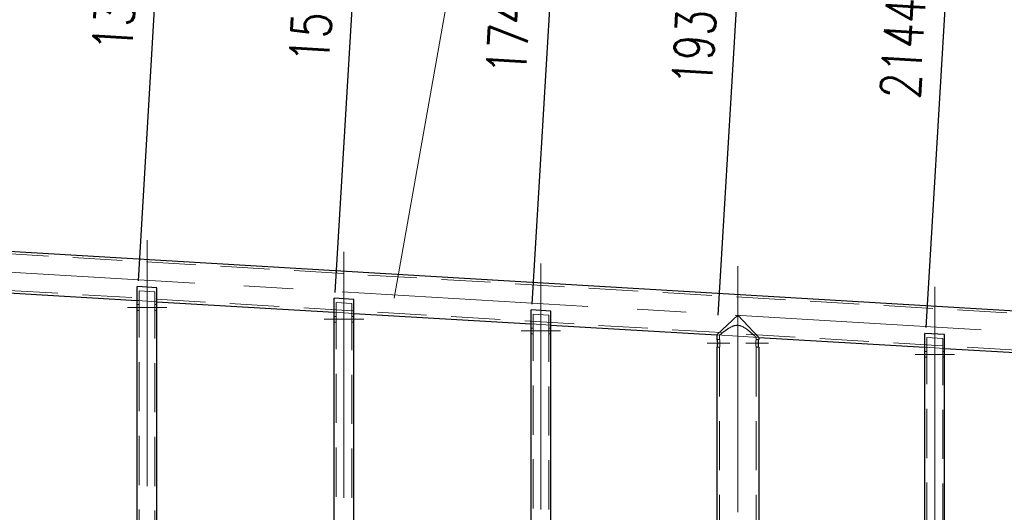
# Model space of a CAD drawing. Header units: millimetres. Extents: x -845 to -83, y 8759 to 9255.
# Tile 102 of 119: x -578 to -528, y 9093 to 9118. Entities that reach past the tile are written whole.
import ezdxf

# ---------------------------------------------------------------- set-up
doc = ezdxf.new("R2010")
doc.units = ezdxf.units.MM
doc.header["$LTSCALE"] = 10
doc.linetypes.add('HIDDEN', pattern=[0.375, 0.25, -0.125])
doc.linetypes.add('MITTE', pattern=[2, 1.25, -0.25, 0.25, -0.25])
doc.layers.get('Defpoints').update_dxf_attribs({"color": 1})
for name, color, linetype, lineweight in [('PS_DIM', 4, 'Continuous', 13), ('PS_Hidden', 2, 'HIDDEN', 9), ('PS_Mid', 5, 'MITTE', 15), ('PS_Pos', 1, 'Continuous', 15), ('PS_Shape', 161, 'Continuous', 30), ('PS_SOLID', 7, 'Continuous', 30)]:
    doc.layers.add(name, color=color, linetype=linetype, lineweight=lineweight)
doc.styles.add('simplex', font='simplex.shx', dxfattribs={"width": 0.75})
doc.dimstyles.new('1_20_GŁ_DS1-LS20', dxfattribs={"dimtxt": 2, "dimasz": 2, "dimexe": 2, "dimexo": 1, "dimgap": 1, "dimtad": 1, "dimjust": 4, "dimdec": 0, "dimlfac": 20, "dimtxsty": 'simplex', "dimblk1": 'NONE', "dimsah": 1, "dimcen": 2, "dimclrd": 256, "dimclre": 256, "dimclrt": 4, "dimadec": 1, "dimazin": 0, "dimtfac": 1, "dimtdec": 0, "dimtmove": 2, "dimatfit": 3, "dimfxl": 1, "dimarcsym": 0})
doc.dimstyles.new('1_20_PRZ', dxfattribs={"dimtxt": 2, "dimasz": 1, "dimexe": 2, "dimexo": 5, "dimgap": 1, "dimtad": 1, "dimdec": 0, "dimlfac": 20, "dimtxsty": 'simplex', "dimblk": 'dimznak', "dimcen": 2, "dimse1": 1, "dimse2": 1, "dimclrd": 256, "dimclrt": 4, "dimadec": 1, "dimazin": 0, "dimtfac": 1, "dimtdec": 0, "dimtix": 1, "dimtmove": 2, "dimatfit": 3, "dimldrblk": 'dim-grot', "dimfxl": 1, "dimarcsym": 0})

# ---------------------------------------------------------------- blocks, each defined once
blk = doc.blocks.new('*D47')
at = {"layer": 'Defpoints', "color": 0, "transparency": 16777216}
for p in [(-570.615, 9122.066), (-638.744, 9107.403), (-571.723, 9103.422)]:
    blk.add_point(p, dxfattribs=at)
at = {"layer": 'PS_DIM', "lineweight": -2, "transparency": 16777216}
for p, q in [((-638.684, 9108.402), (-637.517, 9128.044)), ((-637.636, 9126.047), (-572.612, 9122.185)), ((-571.664, 9104.42), (-570.497, 9124.062))]:
    blk.add_line(p, q, dxfattribs=at)
at = {"layer": 'PS_DIM', "transparency": 16777216}
blk.add_solid([(-572.592, 9122.517), (-572.632, 9121.852), (-570.615, 9122.066)], dxfattribs=at)
at = {"layer": 'PS_DIM', "color": 4, "transparency": 16777216, "insert": (-572.841, 9118.672), "char_height": 2, "attachment_point": 5, "rotation": 86.6003, "style": 'simplex'}
blk.add_mtext('1343', dxfattribs=at)
blk = doc.blocks.new('_None')
blk = doc.blocks.new('*D48')
at = {"layer": 'Defpoints', "color": 0, "transparency": 16777216}
for p in [(-560.615, 9121.472), (-638.744, 9107.403), (-561.723, 9102.828)]:
    blk.add_point(p, dxfattribs=at)
at = {"layer": 'PS_DIM', "lineweight": -2, "transparency": 16777216}
for p, q in [((-638.684, 9108.402), (-637.517, 9128.044)), ((-637.636, 9126.047), (-562.612, 9121.59)), ((-561.664, 9103.826), (-560.497, 9123.468))]:
    blk.add_line(p, q, dxfattribs=at)
at = {"layer": 'PS_DIM', "transparency": 16777216}
blk.add_solid([(-562.592, 9121.923), (-562.632, 9121.258), (-560.615, 9121.472)], dxfattribs=at)
at = {"layer": 'PS_DIM', "color": 4, "transparency": 16777216, "insert": (-562.841, 9118.078), "char_height": 2, "attachment_point": 5, "rotation": 86.6003, "style": 'simplex'}
blk.add_mtext('1543', dxfattribs=at)
blk = doc.blocks.new('*D49')
at = {"layer": 'Defpoints', "color": 0, "transparency": 16777216}
for p in [(-550.615, 9120.878), (-638.744, 9107.403), (-551.723, 9102.234)]:
    blk.add_point(p, dxfattribs=at)
at = {"layer": 'PS_DIM', "lineweight": -2, "transparency": 16777216}
for p, q in [((-638.684, 9108.402), (-637.517, 9128.044)), ((-637.636, 9126.047), (-552.612, 9120.996)), ((-551.664, 9103.232), (-550.497, 9122.874))]:
    blk.add_line(p, q, dxfattribs=at)
at = {"layer": 'PS_DIM', "transparency": 16777216}
blk.add_solid([(-552.592, 9121.329), (-552.632, 9120.664), (-550.615, 9120.878)], dxfattribs=at)
at = {"layer": 'PS_DIM', "color": 4, "transparency": 16777216, "insert": (-552.841, 9117.484), "char_height": 2, "attachment_point": 5, "rotation": 86.6003, "style": 'simplex'}
blk.add_mtext('1743', dxfattribs=at)
blk = doc.blocks.new('*D50')
at = {"layer": 'Defpoints', "color": 0, "transparency": 16777216}
for p in [(-541.175, 9120.317), (-638.744, 9107.403), (-542.283, 9101.673)]:
    blk.add_point(p, dxfattribs=at)
at = {"layer": 'PS_DIM', "lineweight": -2, "transparency": 16777216}
for p, q in [((-638.684, 9108.402), (-637.517, 9128.044)), ((-637.636, 9126.047), (-543.172, 9120.436)), ((-542.224, 9102.671), (-541.057, 9122.314))]:
    blk.add_line(p, q, dxfattribs=at)
at = {"layer": 'PS_DIM', "transparency": 16777216}
blk.add_solid([(-543.152, 9120.768), (-543.192, 9120.103), (-541.175, 9120.317)], dxfattribs=at)
at = {"layer": 'PS_DIM', "color": 4, "transparency": 16777216, "insert": (-543.401, 9116.923), "char_height": 2, "attachment_point": 5, "rotation": 86.6003, "style": 'simplex'}
blk.add_mtext('1933', dxfattribs=at)
blk = doc.blocks.new('*D51')
at = {"layer": 'Defpoints', "color": 0, "transparency": 16777216}
for p in [(-530.615, 9119.69), (-638.744, 9107.403), (-531.723, 9101.046)]:
    blk.add_point(p, dxfattribs=at)
at = {"layer": 'PS_DIM', "lineweight": -2, "transparency": 16777216}
for p, q in [((-638.684, 9108.402), (-637.517, 9128.044)), ((-637.636, 9126.047), (-532.612, 9119.808)), ((-531.664, 9102.044), (-530.497, 9121.686))]:
    blk.add_line(p, q, dxfattribs=at)
at = {"layer": 'PS_DIM', "transparency": 16777216}
blk.add_solid([(-532.592, 9120.141), (-532.632, 9119.476), (-530.615, 9119.69)], dxfattribs=at)
at = {"layer": 'PS_DIM', "color": 4, "transparency": 16777216, "insert": (-532.843, 9116.26), "char_height": 2, "attachment_point": 5, "rotation": 86.6003, "style": 'simplex'}
blk.add_mtext('2144', dxfattribs=at)
blk = doc.blocks.new('*D52')
at = {"layer": 'Defpoints', "color": 0, "transparency": 16777216}
for p in [(-520.615, 9119.096), (-638.744, 9107.403), (-521.723, 9100.452)]:
    blk.add_point(p, dxfattribs=at)
at = {"layer": 'PS_DIM', "lineweight": -2, "transparency": 16777216}
for p, q in [((-638.684, 9108.402), (-637.517, 9128.044)), ((-637.636, 9126.047), (-522.612, 9119.214)), ((-521.664, 9101.45), (-520.497, 9121.092))]:
    blk.add_line(p, q, dxfattribs=at)
at = {"layer": 'PS_DIM', "transparency": 16777216}
blk.add_solid([(-522.592, 9119.547), (-522.632, 9118.882), (-520.615, 9119.096)], dxfattribs=at)
at = {"layer": 'PS_DIM', "color": 4, "transparency": 16777216, "insert": (-522.849, 9115.559), "char_height": 2, "attachment_point": 5, "rotation": 86.6003, "style": 'simplex'}
blk.add_mtext('2345', dxfattribs=at)
blk = doc.blocks.new('*D53')
at = {"layer": 'Defpoints', "color": 0, "transparency": 16777216}
for p in [(-510.615, 9118.502), (-638.744, 9107.403), (-511.723, 9099.858)]:
    blk.add_point(p, dxfattribs=at)
at = {"layer": 'PS_DIM', "lineweight": -2, "transparency": 16777216}
for p, q in [((-638.684, 9108.402), (-637.517, 9128.044)), ((-637.636, 9126.047), (-512.612, 9118.62)), ((-511.664, 9100.856), (-510.497, 9120.498))]:
    blk.add_line(p, q, dxfattribs=at)
at = {"layer": 'PS_DIM', "transparency": 16777216}
blk.add_solid([(-512.592, 9118.953), (-512.632, 9118.287), (-510.615, 9118.502)], dxfattribs=at)
at = {"layer": 'PS_DIM', "color": 4, "transparency": 16777216, "insert": (-512.849, 9114.965), "char_height": 2, "attachment_point": 5, "rotation": 86.6003, "style": 'simplex'}
blk.add_mtext('2545', dxfattribs=at)
blk = doc.blocks.new('*D54')
at = {"layer": 'Defpoints', "color": 0, "transparency": 16777216}
for p in [(-501.175, 9117.941), (-638.744, 9107.403), (-502.283, 9099.297)]:
    blk.add_point(p, dxfattribs=at)
at = {"layer": 'PS_DIM', "lineweight": -2, "transparency": 16777216}
for p, q in [((-638.684, 9108.402), (-637.517, 9128.044)), ((-637.636, 9126.047), (-503.172, 9118.059)), ((-502.224, 9100.295), (-501.057, 9119.937))]:
    blk.add_line(p, q, dxfattribs=at)
at = {"layer": 'PS_DIM', "transparency": 16777216}
blk.add_solid([(-503.152, 9118.392), (-503.192, 9117.727), (-501.175, 9117.941)], dxfattribs=at)
at = {"layer": 'PS_DIM', "color": 4, "transparency": 16777216, "insert": (-503.411, 9114.369), "char_height": 2, "attachment_point": 5, "rotation": 86.6003, "style": 'simplex'}
blk.add_mtext('2734', dxfattribs=at)
blk = doc.blocks.new('*D55')
at = {"layer": 'Defpoints', "color": 0, "transparency": 16777216}
for p in [(-481.903, 9116.796), (-638.744, 9107.403), (-482.885, 9100.268)]:
    blk.add_point(p, dxfattribs=at)
at = {"layer": 'PS_DIM', "lineweight": -2, "transparency": 16777216}
for p, q in [((-638.684, 9108.402), (-637.517, 9128.044)), ((-637.636, 9126.047), (-483.9, 9116.915)), ((-482.826, 9101.267), (-481.785, 9118.792))]:
    blk.add_line(p, q, dxfattribs=at)
at = {"layer": 'PS_DIM', "transparency": 16777216}
blk.add_solid([(-483.88, 9117.247), (-483.919, 9116.582), (-481.903, 9116.796)], dxfattribs=at)
at = {"layer": 'PS_DIM', "color": 4, "transparency": 16777216, "insert": (-484.128, 9113.402), "char_height": 2, "attachment_point": 5, "rotation": 86.6003, "style": 'simplex'}
blk.add_mtext('3120', dxfattribs=at)
blk = doc.blocks.new('*D56')
at = {"layer": 'Defpoints', "color": 0, "transparency": 16777216}
for p in [(-478.455, 9116.591), (-638.744, 9107.403), (-479.63, 9096.814)]:
    blk.add_point(p, dxfattribs=at)
at = {"layer": 'PS_DIM', "lineweight": -2, "transparency": 16777216}
for p, q in [((-638.684, 9108.402), (-637.517, 9128.044)), ((-637.636, 9126.047), (-480.452, 9116.71)), ((-479.571, 9097.813), (-478.337, 9118.588))]:
    blk.add_line(p, q, dxfattribs=at)
at = {"layer": 'PS_DIM', "transparency": 16777216}
blk.add_solid([(-480.432, 9117.042), (-480.472, 9116.377), (-478.455, 9116.591)], dxfattribs=at)
at = {"layer": 'PS_DIM', "color": 4, "transparency": 16777216, "insert": (-480.678, 9113.233), "char_height": 2, "attachment_point": 5, "rotation": 86.6003, "style": 'simplex'}
blk.add_mtext('3189', dxfattribs=at)
blk = doc.blocks.new('dimznak')
at = {"color": 0}
for points in [[(0, 2), (0, -2)], [(-2, 0), (2, 0)]]:
    blk.add_lwpolyline(points, dxfattribs=at)
at = {"color": 2}
blk.add_lwpolyline([(1, 1), (-1, -1)], dxfattribs=at)
blk = doc.blocks.new('*D63')
at = {"layer": 'Defpoints', "color": 0, "transparency": 16777216}
for p in [(-638.618, 9109.52), (-482.885, 9100.268), (-471.63, 9100.268)]:
    blk.add_point(p, dxfattribs=at)
at = {"layer": 'PS_DIM', "lineweight": -2, "transparency": 16777216}
blk.add_line((-471.63, 9108.52), (-471.63, 9101.268), dxfattribs=at)
for p, rotation in [((-471.63, 9109.52), 90), ((-471.63, 9100.268), 270)]:
    blk.add_blockref('dimznak', p, dxfattribs=dict(at, rotation=rotation))
at = {"layer": 'PS_DIM', "color": 4, "transparency": 16777216, "insert": (-473.63, 9104.894), "char_height": 2, "attachment_point": 5, "rotation": 90, "style": 'simplex'}
blk.add_mtext('185', dxfattribs=at)
blk = doc.blocks.new('dim-grot')
blk.add_hatch(color=256).paths.add_polyline_path([(0, 0), (-2, 0.5), (-2, -0.5)])
blk.add_lwpolyline([(0, 0), (-2, 0.5), (-2, -0.5), (0, 0)])
blk = doc.blocks.new('*D68')
at = {"layer": 'Defpoints', "color": 0, "transparency": 16777216}
for p in [(-638.618, 9109.52), (-465.818, 9109.52), (-498.223, 9039.429)]:
    blk.add_point(p, dxfattribs=at)
at = {"layer": 'PS_DIM', "lineweight": -2, "transparency": 16777216}
blk.add_line((-465.818, 9040.429), (-465.818, 9108.52), dxfattribs=at)
for p, rotation in [((-465.818, 9109.52), 90), ((-465.818, 9039.429), 270)]:
    blk.add_blockref('dimznak', p, dxfattribs=dict(at, rotation=rotation))
at = {"layer": 'PS_DIM', "color": 4, "transparency": 16777216, "insert": (-467.818, 9074.475), "char_height": 2, "attachment_point": 5, "rotation": 90, "style": 'simplex'}
blk.add_mtext('1402', dxfattribs=at)
blk = doc.blocks.new('*X603')
at = {"layer": 'PS_Hidden', "color": 2, "linetype": 'HIDDEN'}
for p, q in [((-638.626, 9109.39), (-482.893, 9100.139)), ((-638.137, 9107.498), (-483.602, 9098.317)), ((-571.623, 9056.542), (-571.623, 9103.917)), ((-571.623, 9103.917), (-570.823, 9103.869)), ((-570.823, 9056.494), (-570.823, 9103.869)), ((-571.723, 9103.422), (-571.623, 9103.416)), ((-571.723, 9103.422), (-570.723, 9103.363)), ((-571.623, 9103.213), (-571.723, 9103.213)), ((-570.823, 9103.369), (-570.723, 9103.363)), ((-570.723, 9103.213), (-570.823, 9103.213)), ((-561.623, 9055.948), (-561.623, 9103.323)), ((-561.623, 9103.323), (-560.823, 9103.275)), ((-560.823, 9055.9), (-560.823, 9103.275)), ((-571.623, 9102.913), (-571.723, 9102.913)), ((-570.723, 9102.913), (-570.823, 9102.913)), ((-561.723, 9102.828), (-561.623, 9102.822)), ((-561.723, 9102.828), (-560.723, 9102.769)), ((-561.623, 9102.619), (-561.723, 9102.619)), ((-560.823, 9102.775), (-560.723, 9102.769)), ((-560.723, 9102.619), (-560.823, 9102.619)), ((-551.623, 9055.353), (-551.623, 9102.729)), ((-551.623, 9102.729), (-550.823, 9102.681)), ((-550.823, 9055.306), (-550.823, 9102.681)), ((-561.623, 9102.319), (-561.723, 9102.319)), ((-560.723, 9102.319), (-560.823, 9102.319)), ((-551.723, 9102.234), (-551.623, 9102.228)), ((-551.723, 9102.234), (-550.723, 9102.175)), ((-551.623, 9102.025), (-551.723, 9102.025)), ((-550.823, 9102.18), (-550.723, 9102.175)), ((-550.723, 9102.025), (-550.823, 9102.025)), ((-541.731, 9101.982), (-541.712, 9101.994)), ((-541.712, 9101.994), (-541.693, 9102.006)), ((-541.693, 9102.006), (-541.674, 9102.018)), ((-541.674, 9102.018), (-541.656, 9102.029)), ((-541.656, 9102.029), (-541.636, 9102.04)), ((-541.636, 9102.04), (-541.617, 9102.051)), ((-541.617, 9102.051), (-541.596, 9102.062)), ((-541.596, 9102.062), (-541.576, 9102.073)), ((-541.576, 9102.073), (-541.554, 9102.084)), ((-541.554, 9102.084), (-541.532, 9102.094)), ((-541.532, 9102.094), (-541.51, 9102.104)), ((-541.51, 9102.104), (-541.487, 9102.114)), ((-541.487, 9102.114), (-541.464, 9102.123)), ((-541.464, 9102.123), (-541.441, 9102.131)), ((-541.441, 9102.131), (-541.417, 9102.138)), ((-541.417, 9102.138), (-541.393, 9102.145)), ((-541.393, 9102.145), (-541.369, 9102.15)), ((-541.369, 9102.15), (-541.344, 9102.155)), ((-541.344, 9102.155), (-541.32, 9102.159)), ((-541.32, 9102.159), (-541.296, 9102.161)), ((-541.296, 9102.161), (-541.271, 9102.163)), ((-541.271, 9102.163), (-541.247, 9102.163)), ((-541.247, 9102.163), (-541.223, 9102.163)), ((-541.223, 9102.163), (-541.198, 9102.16)), ((-541.198, 9102.16), (-541.173, 9102.157)), ((-541.173, 9102.157), (-541.149, 9102.153)), ((-541.149, 9102.153), (-541.124, 9102.147)), ((-541.124, 9102.147), (-541.1, 9102.141)), ((-541.1, 9102.141), (-541.077, 9102.133)), ((-541.077, 9102.133), (-541.053, 9102.125)), ((-541.053, 9102.125), (-541.03, 9102.116)), ((-541.03, 9102.116), (-541.007, 9102.106)), ((-541.007, 9102.106), (-540.984, 9102.095)), ((-540.984, 9102.095), (-540.962, 9102.084)), ((-540.962, 9102.084), (-540.94, 9102.072)), ((-540.94, 9102.072), (-540.918, 9102.06)), ((-540.918, 9102.06), (-540.896, 9102.047)), ((-540.896, 9102.047), (-540.875, 9102.034)), ((-540.875, 9102.034), (-540.854, 9102.021)), ((-540.854, 9102.021), (-540.833, 9102.007)), ((-540.833, 9102.007), (-540.813, 9101.993)), ((-540.813, 9101.993), (-540.792, 9101.979)), ((-551.623, 9101.725), (-551.723, 9101.725)), ((-550.723, 9101.725), (-550.823, 9101.725)), ((-542.153, 9101.665), (-542.283, 9101.673)), ((-542.283, 9101.673), (-540.163, 9101.547)), ((-542.153, 9101.666), (-542.152, 9101.667)), ((-542.153, 9101.665), (-542.153, 9101.666)), ((-542.153, 9101.665), (-542.153, 9101.447)), ((-542.152, 9101.667), (-542.15, 9101.668)), ((-542.15, 9101.668), (-542.148, 9101.67)), ((-542.148, 9101.67), (-542.145, 9101.672)), ((-542.145, 9101.672), (-542.141, 9101.675)), ((-542.141, 9101.675), (-542.137, 9101.679)), ((-542.137, 9101.679), (-542.132, 9101.683)), ((-542.132, 9101.683), (-542.126, 9101.688)), ((-542.126, 9101.688), (-542.12, 9101.693)), ((-542.12, 9101.693), (-542.113, 9101.698)), ((-542.113, 9101.698), (-542.105, 9101.705)), ((-542.105, 9101.705), (-542.097, 9101.711)), ((-542.097, 9101.711), (-542.088, 9101.718)), ((-542.088, 9101.718), (-542.079, 9101.726)), ((-542.079, 9101.726), (-542.069, 9101.733)), ((-542.069, 9101.733), (-542.059, 9101.742)), ((-542.059, 9101.742), (-542.048, 9101.75)), ((-542.048, 9101.75), (-542.038, 9101.758)), ((-542.038, 9101.758), (-542.027, 9101.767)), ((-542.027, 9101.767), (-542.015, 9101.776)), ((-542.015, 9101.776), (-542.003, 9101.786)), ((-542.003, 9101.786), (-541.99, 9101.796)), ((-541.99, 9101.796), (-541.977, 9101.806)), ((-541.977, 9101.806), (-541.963, 9101.816)), ((-541.963, 9101.816), (-541.949, 9101.827)), ((-541.949, 9101.827), (-541.935, 9101.838)), ((-541.935, 9101.838), (-541.92, 9101.849)), ((-541.92, 9101.849), (-541.904, 9101.861)), ((-541.904, 9101.861), (-541.888, 9101.873)), ((-541.888, 9101.873), (-541.872, 9101.885)), ((-541.872, 9101.885), (-541.855, 9101.897)), ((-541.855, 9101.897), (-541.838, 9101.909)), ((-541.838, 9101.909), (-541.821, 9101.921)), ((-541.821, 9101.921), (-541.803, 9101.934)), ((-541.803, 9101.934), (-541.785, 9101.946)), ((-541.785, 9101.946), (-541.767, 9101.958)), ((-541.767, 9101.958), (-541.749, 9101.97)), ((-541.749, 9101.97), (-541.731, 9101.982)), ((-540.792, 9101.979), (-540.773, 9101.965)), ((-540.773, 9101.965), (-540.753, 9101.951)), ((-540.753, 9101.951), (-540.734, 9101.936)), ((-540.734, 9101.936), (-540.715, 9101.922)), ((-540.715, 9101.922), (-540.697, 9101.908)), ((-540.697, 9101.908), (-540.679, 9101.894)), ((-540.679, 9101.894), (-540.662, 9101.88)), ((-540.662, 9101.88), (-540.644, 9101.866)), ((-540.644, 9101.866), (-540.628, 9101.852)), ((-540.628, 9101.852), (-540.611, 9101.839)), ((-540.611, 9101.839), (-540.595, 9101.825)), ((-540.595, 9101.825), (-540.579, 9101.812)), ((-540.579, 9101.812), (-540.564, 9101.799)), ((-540.564, 9101.799), (-540.548, 9101.785)), ((-540.548, 9101.785), (-540.533, 9101.772)), ((-540.533, 9101.772), (-540.518, 9101.759)), ((-540.518, 9101.759), (-540.503, 9101.746)), ((-540.503, 9101.746), (-540.489, 9101.734)), ((-540.489, 9101.734), (-540.475, 9101.721)), ((-540.475, 9101.721), (-540.461, 9101.709)), ((-540.461, 9101.709), (-540.448, 9101.697)), ((-540.448, 9101.697), (-540.435, 9101.686)), ((-540.435, 9101.686), (-540.422, 9101.674)), ((-540.422, 9101.674), (-540.411, 9101.663)), ((-540.411, 9101.663), (-540.399, 9101.653)), ((-540.399, 9101.653), (-540.388, 9101.643)), ((-540.388, 9101.643), (-540.378, 9101.633)), ((-540.378, 9101.633), (-540.368, 9101.624)), ((-540.368, 9101.624), (-540.358, 9101.616)), ((-540.358, 9101.616), (-540.35, 9101.608)), ((-540.35, 9101.608), (-540.341, 9101.6)), ((-540.341, 9101.6), (-540.334, 9101.593)), ((-540.334, 9101.593), (-540.327, 9101.587)), ((-540.327, 9101.587), (-540.321, 9101.581)), ((-540.321, 9101.581), (-540.315, 9101.575)), ((-540.315, 9101.575), (-540.31, 9101.571)), ((-540.31, 9101.571), (-540.305, 9101.566)), ((-540.305, 9101.566), (-540.302, 9101.563)), ((-540.302, 9101.563), (-540.299, 9101.56)), ((-540.299, 9101.56), (-540.296, 9101.558)), ((-540.296, 9101.558), (-540.294, 9101.556)), ((-540.294, 9101.556), (-540.293, 9101.555)), ((-540.293, 9101.555), (-540.293, 9101.555)), ((-540.293, 9101.555), (-540.293, 9101.447)), ((-540.163, 9101.547), (-540.293, 9101.555)), ((-531.623, 9054.165), (-531.623, 9101.541)), ((-531.623, 9101.541), (-530.823, 9101.493)), ((-530.823, 9054.118), (-530.823, 9101.493)), ((-542.283, 9101.447), (-542.153, 9101.447)), ((-542.283, 9101.047), (-542.153, 9101.047)), ((-542.153, 9101.446), (-542.153, 9101.447)), ((-542.153, 9101.447), (-542.153, 9101.447)), ((-542.153, 9101.447), (-542.153, 9101.447)), ((-542.153, 9101.447), (-542.153, 9101.447)), ((-542.153, 9101.445), (-542.153, 9101.446)), ((-542.153, 9101.446), (-542.153, 9101.446)), ((-542.152, 9101.444), (-542.153, 9101.445)), ((-542.153, 9101.049), (-542.152, 9101.05)), ((-542.153, 9101.048), (-542.153, 9101.049)), ((-542.153, 9101.049), (-542.153, 9101.049)), ((-542.153, 9101.047), (-542.153, 9101.048)), ((-542.153, 9101.048), (-542.153, 9101.048)), ((-542.153, 9101.047), (-542.153, 9101.047)), ((-542.153, 9101.047), (-542.153, 9101.047)), ((-542.153, 9101.047), (-542.153, 9042.306)), ((-542.152, 9101.443), (-542.152, 9101.444)), ((-542.152, 9101.442), (-542.152, 9101.443)), ((-542.152, 9101.441), (-542.152, 9101.442)), ((-542.151, 9101.44), (-542.152, 9101.441)), ((-542.152, 9101.054), (-542.151, 9101.055)), ((-542.152, 9101.052), (-542.152, 9101.054)), ((-542.152, 9101.051), (-542.152, 9101.052)), ((-542.152, 9101.05), (-542.152, 9101.051)), ((-542.151, 9101.438), (-542.151, 9101.44)), ((-542.151, 9101.436), (-542.151, 9101.438)), ((-542.15, 9101.435), (-542.151, 9101.436)), ((-542.151, 9101.058), (-542.15, 9101.06)), ((-542.151, 9101.056), (-542.151, 9101.058)), ((-542.151, 9101.055), (-542.151, 9101.056)), ((-542.15, 9101.433), (-542.15, 9101.435)), ((-542.15, 9101.431), (-542.15, 9101.433)), ((-542.149, 9101.429), (-542.15, 9101.431)), ((-542.15, 9101.063), (-542.149, 9101.066)), ((-542.15, 9101.062), (-542.15, 9101.063)), ((-542.15, 9101.06), (-542.15, 9101.062)), ((-542.149, 9101.427), (-542.149, 9101.429)), ((-542.148, 9101.424), (-542.149, 9101.427)), ((-542.149, 9101.068), (-542.148, 9101.07)), ((-542.149, 9101.066), (-542.149, 9101.068)), ((-542.148, 9101.422), (-542.148, 9101.424)), ((-542.147, 9101.419), (-542.148, 9101.422)), ((-542.148, 9101.073), (-542.147, 9101.075)), ((-542.148, 9101.07), (-542.148, 9101.073)), ((-542.147, 9101.417), (-542.147, 9101.419)), ((-542.146, 9101.414), (-542.147, 9101.417)), ((-542.147, 9101.078), (-542.146, 9101.081)), ((-542.147, 9101.075), (-542.147, 9101.078)), ((-542.146, 9101.411), (-542.146, 9101.414)), ((-542.145, 9101.408), (-542.146, 9101.411)), ((-542.146, 9101.083), (-542.145, 9101.086)), ((-542.146, 9101.081), (-542.146, 9101.083)), ((-542.145, 9101.405), (-542.145, 9101.408)), ((-542.144, 9101.402), (-542.145, 9101.405)), ((-542.145, 9101.089), (-542.144, 9101.093)), ((-542.145, 9101.086), (-542.145, 9101.089)), ((-542.144, 9101.399), (-542.144, 9101.402)), ((-542.143, 9101.395), (-542.144, 9101.399)), ((-542.144, 9101.096), (-542.143, 9101.099)), ((-542.144, 9101.093), (-542.144, 9101.096)), ((-542.143, 9101.392), (-542.143, 9101.395)), ((-542.142, 9101.389), (-542.143, 9101.392)), ((-542.143, 9101.102), (-542.142, 9101.106)), ((-542.143, 9101.099), (-542.143, 9101.102)), ((-542.142, 9101.385), (-542.142, 9101.389)), ((-542.141, 9101.382), (-542.142, 9101.385)), ((-542.142, 9101.109), (-542.141, 9101.113)), ((-542.142, 9101.106), (-542.142, 9101.109)), ((-542.141, 9101.378), (-542.141, 9101.382)), ((-542.14, 9101.374), (-542.141, 9101.378)), ((-542.141, 9101.117), (-542.14, 9101.12)), ((-542.141, 9101.113), (-542.141, 9101.117)), ((-542.14, 9101.37), (-542.14, 9101.374)), ((-542.139, 9101.366), (-542.14, 9101.37)), ((-542.14, 9101.124), (-542.139, 9101.128)), ((-542.14, 9101.12), (-542.14, 9101.124)), ((-542.139, 9101.362), (-542.139, 9101.366)), ((-542.138, 9101.358), (-542.139, 9101.362)), ((-542.139, 9101.132), (-542.138, 9101.137)), ((-542.139, 9101.128), (-542.139, 9101.132)), ((-542.138, 9101.353), (-542.138, 9101.358)), ((-542.137, 9101.349), (-542.138, 9101.353)), ((-542.138, 9101.141), (-542.137, 9101.145)), ((-542.138, 9101.137), (-542.138, 9101.141)), ((-542.137, 9101.345), (-542.137, 9101.349)), ((-542.136, 9101.34), (-542.137, 9101.345)), ((-542.137, 9101.15), (-542.136, 9101.154)), ((-542.137, 9101.145), (-542.137, 9101.15)), ((-542.136, 9101.336), (-542.136, 9101.34)), ((-542.135, 9101.331), (-542.136, 9101.336)), ((-542.136, 9101.159), (-542.135, 9101.163)), ((-542.136, 9101.154), (-542.136, 9101.159)), ((-542.135, 9101.326), (-542.135, 9101.331)), ((-542.134, 9101.321), (-542.135, 9101.326)), ((-542.135, 9101.168), (-542.134, 9101.173)), ((-542.135, 9101.163), (-542.135, 9101.168)), ((-542.134, 9101.317), (-542.134, 9101.321)), ((-542.134, 9101.312), (-542.134, 9101.317)), ((-542.133, 9101.307), (-542.134, 9101.312)), ((-542.134, 9101.183), (-542.133, 9101.188)), ((-542.134, 9101.178), (-542.134, 9101.183)), ((-542.134, 9101.173), (-542.134, 9101.178)), ((-542.133, 9101.302), (-542.133, 9101.307)), ((-542.133, 9101.297), (-542.133, 9101.302)), ((-542.132, 9101.292), (-542.133, 9101.297)), ((-542.133, 9101.197), (-542.132, 9101.202)), ((-542.133, 9101.192), (-542.133, 9101.197)), ((-542.133, 9101.188), (-542.133, 9101.192)), ((-542.132, 9101.287), (-542.132, 9101.292)), ((-542.132, 9101.282), (-542.132, 9101.287)), ((-542.132, 9101.277), (-542.132, 9101.282)), ((-542.132, 9101.272), (-542.132, 9101.277)), ((-542.132, 9101.267), (-542.132, 9101.272)), ((-542.131, 9101.262), (-542.132, 9101.267)), ((-542.132, 9101.227), (-542.131, 9101.232)), ((-542.132, 9101.222), (-542.132, 9101.227)), ((-542.132, 9101.217), (-542.132, 9101.222)), ((-542.132, 9101.212), (-542.132, 9101.217)), ((-542.132, 9101.207), (-542.132, 9101.212)), ((-542.132, 9101.202), (-542.132, 9101.207)), ((-542.131, 9101.257), (-542.131, 9101.262)), ((-542.131, 9101.252), (-542.131, 9101.257)), ((-542.131, 9101.247), (-542.131, 9101.252)), ((-542.131, 9101.242), (-542.131, 9101.247)), ((-542.131, 9101.237), (-542.131, 9101.242)), ((-542.131, 9101.232), (-542.131, 9101.237)), ((-540.314, 9101.277), (-540.315, 9101.267)), ((-540.315, 9101.267), (-540.315, 9101.257)), ((-540.315, 9101.257), (-540.315, 9101.247)), ((-540.315, 9101.247), (-540.315, 9101.237)), ((-540.315, 9101.237), (-540.315, 9101.227)), ((-540.315, 9101.227), (-540.314, 9101.217)), ((-540.313, 9101.297), (-540.314, 9101.287)), ((-540.314, 9101.287), (-540.314, 9101.277)), ((-540.314, 9101.217), (-540.314, 9101.207)), ((-540.314, 9101.207), (-540.313, 9101.197)), ((-540.312, 9101.317), (-540.313, 9101.307)), ((-540.313, 9101.307), (-540.313, 9101.297)), ((-540.313, 9101.197), (-540.313, 9101.188)), ((-540.313, 9101.188), (-540.312, 9101.178)), ((-540.311, 9101.326), (-540.312, 9101.317)), ((-540.312, 9101.178), (-540.311, 9101.168)), ((-540.31, 9101.345), (-540.311, 9101.336)), ((-540.311, 9101.336), (-540.311, 9101.326)), ((-540.311, 9101.168), (-540.311, 9101.159)), ((-540.311, 9101.159), (-540.31, 9101.15)), ((-540.309, 9101.353), (-540.31, 9101.345)), ((-540.31, 9101.15), (-540.309, 9101.141)), ((-540.308, 9101.362), (-540.309, 9101.353)), ((-540.309, 9101.141), (-540.308, 9101.132)), ((-540.307, 9101.37), (-540.308, 9101.362)), ((-540.308, 9101.132), (-540.307, 9101.124)), ((-540.305, 9101.378), (-540.307, 9101.37)), ((-540.307, 9101.124), (-540.305, 9101.117)), ((-540.304, 9101.385), (-540.305, 9101.378)), ((-540.305, 9101.117), (-540.304, 9101.109)), ((-540.303, 9101.392), (-540.304, 9101.385)), ((-540.304, 9101.109), (-540.303, 9101.102)), ((-540.302, 9101.399), (-540.303, 9101.392)), ((-540.303, 9101.102), (-540.302, 9101.096)), ((-540.301, 9101.405), (-540.302, 9101.399)), ((-540.302, 9101.096), (-540.301, 9101.089)), ((-540.3, 9101.411), (-540.301, 9101.405)), ((-540.301, 9101.089), (-540.3, 9101.083)), ((-540.299, 9101.417), (-540.3, 9101.411)), ((-540.3, 9101.083), (-540.299, 9101.078)), ((-540.298, 9101.422), (-540.299, 9101.417)), ((-540.299, 9101.078), (-540.298, 9101.073)), ((-540.297, 9101.427), (-540.298, 9101.422)), ((-540.298, 9101.073), (-540.297, 9101.068)), ((-540.296, 9101.431), (-540.297, 9101.427)), ((-540.297, 9101.068), (-540.296, 9101.063)), ((-540.295, 9101.438), (-540.296, 9101.435)), ((-540.296, 9101.435), (-540.296, 9101.431)), ((-540.296, 9101.063), (-540.296, 9101.06)), ((-540.296, 9101.06), (-540.295, 9101.056)), ((-540.294, 9101.441), (-540.295, 9101.438)), ((-540.295, 9101.056), (-540.294, 9101.054)), ((-540.293, 9101.446), (-540.294, 9101.445)), ((-540.294, 9101.445), (-540.294, 9101.443)), ((-540.294, 9101.443), (-540.294, 9101.441)), ((-540.294, 9101.054), (-540.294, 9101.051)), ((-540.294, 9101.051), (-540.294, 9101.049)), ((-540.294, 9101.049), (-540.293, 9101.048)), ((-540.293, 9101.447), (-540.293, 9101.447)), ((-540.293, 9101.447), (-540.293, 9101.446)), ((-540.163, 9101.447), (-540.293, 9101.447)), ((-540.293, 9101.048), (-540.293, 9101.047)), ((-540.293, 9101.047), (-540.293, 9101.047)), ((-540.293, 9101.047), (-540.293, 9101.047)), ((-540.293, 9101.047), (-540.293, 9042.306)), ((-540.163, 9101.047), (-540.293, 9101.047)), ((-531.723, 9101.046), (-531.623, 9101.04)), ((-531.723, 9101.046), (-530.723, 9100.986)), ((-530.823, 9100.992), (-530.723, 9100.986)), ((-531.623, 9100.836), (-531.723, 9100.836)), ((-531.623, 9100.536), (-531.723, 9100.536)), ((-530.723, 9100.836), (-530.823, 9100.836)), ((-530.723, 9100.536), (-530.823, 9100.536))]:
    blk.add_line(p, q, dxfattribs=at)
at = {"layer": 'PS_Mid', "color": 5, "linetype": 'MITTE'}
for p, q in [((-641.176, 9108.61), (-480.452, 9099.062)), ((-571.223, 9053.988), (-571.223, 9106.632)), ((-561.223, 9053.394), (-561.223, 9106.038)), ((-551.223, 9052.8), (-551.223, 9105.444)), ((-541.223, 9105.172), (-541.223, 9039.806)), ((-531.223, 9051.612), (-531.223, 9104.255)), ((-572.223, 9103.063), (-571.123, 9103.063)), ((-572.223, 9103.063), (-571.123, 9103.063)), ((-571.323, 9103.063), (-570.223, 9103.063)), ((-571.323, 9103.063), (-570.223, 9103.063)), ((-562.223, 9102.469), (-561.123, 9102.469)), ((-562.223, 9102.469), (-561.123, 9102.469)), ((-561.323, 9102.469), (-560.223, 9102.469)), ((-561.323, 9102.469), (-560.223, 9102.469)), ((-552.223, 9101.875), (-551.123, 9101.875)), ((-552.223, 9101.875), (-551.123, 9101.875)), ((-551.323, 9101.875), (-550.223, 9101.875)), ((-551.323, 9101.875), (-550.223, 9101.875)), ((-541.63, 9101.247), (-542.783, 9101.247)), ((-540.817, 9101.247), (-539.663, 9101.247)), ((-532.223, 9100.686), (-531.123, 9100.686)), ((-532.223, 9100.686), (-531.123, 9100.686)), ((-531.323, 9100.686), (-530.223, 9100.686)), ((-531.323, 9100.686), (-530.223, 9100.686))]:
    blk.add_line(p, q, dxfattribs=at)
at = {"layer": 'PS_SOLID', "color": 7, "linetype": 'Continuous'}
for p, q in [((-638.618, 9109.52), (-482.885, 9100.268)), ((-571.723, 9056.548), (-571.723, 9104.132)), ((-570.723, 9104.072), (-571.723, 9104.132)), ((-570.723, 9056.488), (-570.723, 9104.072)), ((-580.723, 9103.957), (-571.723, 9103.422)), ((-561.723, 9055.953), (-561.723, 9103.538)), ((-560.723, 9103.478), (-561.723, 9103.538)), ((-570.723, 9103.363), (-561.723, 9102.828)), ((-560.723, 9055.894), (-560.723, 9103.478)), ((-560.723, 9102.769), (-551.723, 9102.234)), ((-551.723, 9055.359), (-551.723, 9102.944)), ((-550.723, 9102.884), (-551.723, 9102.944)), ((-550.723, 9055.3), (-550.723, 9102.884)), ((-542.283, 9101.673), (-541.223, 9102.672)), ((-541.223, 9102.672), (-540.163, 9101.547)), ((-550.723, 9102.175), (-542.283, 9101.673)), ((-542.283, 9101.673), (-542.283, 9101.447)), ((-540.163, 9101.547), (-540.163, 9101.447)), ((-540.163, 9101.547), (-531.723, 9101.046)), ((-531.723, 9054.171), (-531.723, 9101.755)), ((-530.723, 9101.696), (-531.723, 9101.755)), ((-530.723, 9054.112), (-530.723, 9101.696)), ((-542.283, 9101.447), (-542.283, 9101.447)), ((-542.283, 9101.447), (-542.283, 9101.447)), ((-542.283, 9101.447), (-542.283, 9101.447)), ((-542.283, 9101.447), (-542.283, 9101.446)), ((-542.283, 9101.446), (-542.283, 9101.446)), ((-542.283, 9101.446), (-542.283, 9101.445)), ((-542.283, 9101.445), (-542.282, 9101.444)), ((-542.282, 9101.05), (-542.283, 9101.049)), ((-542.283, 9101.049), (-542.283, 9101.049)), ((-542.283, 9101.049), (-542.283, 9101.048)), ((-542.283, 9101.048), (-542.283, 9101.048)), ((-542.283, 9101.048), (-542.283, 9101.047)), ((-542.283, 9101.047), (-542.283, 9101.047)), ((-542.283, 9101.047), (-542.283, 9101.047)), ((-542.283, 9101.047), (-542.283, 9101.047)), ((-542.283, 9101.047), (-542.283, 9054.799)), ((-542.282, 9101.444), (-542.282, 9101.443)), ((-542.282, 9101.443), (-542.282, 9101.442)), ((-542.282, 9101.442), (-542.282, 9101.441)), ((-542.282, 9101.441), (-542.282, 9101.44)), ((-542.282, 9101.44), (-542.281, 9101.438)), ((-542.281, 9101.056), (-542.282, 9101.055)), ((-542.282, 9101.055), (-542.282, 9101.054)), ((-542.282, 9101.054), (-542.282, 9101.052)), ((-542.282, 9101.052), (-542.282, 9101.051)), ((-542.282, 9101.051), (-542.282, 9101.05)), ((-542.281, 9101.438), (-542.281, 9101.436)), ((-542.281, 9101.436), (-542.281, 9101.435)), ((-542.281, 9101.435), (-542.28, 9101.433)), ((-542.28, 9101.061), (-542.281, 9101.06)), ((-542.281, 9101.06), (-542.281, 9101.058)), ((-542.281, 9101.058), (-542.281, 9101.056)), ((-542.28, 9101.433), (-542.28, 9101.431)), ((-542.28, 9101.431), (-542.28, 9101.429)), ((-542.28, 9101.429), (-542.279, 9101.427)), ((-542.279, 9101.068), (-542.28, 9101.066)), ((-542.28, 9101.066), (-542.28, 9101.063)), ((-542.28, 9101.063), (-542.28, 9101.061)), ((-542.279, 9101.427), (-542.279, 9101.424)), ((-542.279, 9101.424), (-542.279, 9101.422)), ((-542.279, 9101.422), (-542.278, 9101.419)), ((-542.278, 9101.075), (-542.279, 9101.073)), ((-542.279, 9101.073), (-542.279, 9101.07)), ((-542.279, 9101.07), (-542.279, 9101.068)), ((-542.278, 9101.419), (-542.278, 9101.417)), ((-542.278, 9101.417), (-542.277, 9101.414)), ((-542.277, 9101.081), (-542.278, 9101.078)), ((-542.278, 9101.078), (-542.278, 9101.075)), ((-542.277, 9101.414), (-542.277, 9101.411)), ((-542.277, 9101.411), (-542.276, 9101.408)), ((-542.276, 9101.086), (-542.277, 9101.083)), ((-542.277, 9101.083), (-542.277, 9101.081)), ((-542.276, 9101.408), (-542.276, 9101.405)), ((-542.276, 9101.405), (-542.275, 9101.402)), ((-542.275, 9101.093), (-542.276, 9101.089)), ((-542.276, 9101.089), (-542.276, 9101.086)), ((-542.275, 9101.402), (-542.275, 9101.399)), ((-542.275, 9101.399), (-542.275, 9101.395)), ((-542.275, 9101.395), (-542.274, 9101.392)), ((-542.274, 9101.102), (-542.275, 9101.099)), ((-542.275, 9101.099), (-542.275, 9101.096)), ((-542.275, 9101.096), (-542.275, 9101.093)), ((-542.274, 9101.392), (-542.274, 9101.389)), ((-542.274, 9101.389), (-542.273, 9101.385)), ((-542.273, 9101.109), (-542.274, 9101.106)), ((-542.274, 9101.106), (-542.274, 9101.102)), ((-542.273, 9101.385), (-542.273, 9101.382)), ((-542.273, 9101.382), (-542.272, 9101.378)), ((-542.272, 9101.117), (-542.273, 9101.113)), ((-542.273, 9101.113), (-542.273, 9101.109)), ((-542.272, 9101.378), (-542.272, 9101.374)), ((-542.272, 9101.374), (-542.271, 9101.37)), ((-542.271, 9101.124), (-542.272, 9101.12)), ((-542.272, 9101.12), (-542.272, 9101.117)), ((-542.271, 9101.37), (-542.271, 9101.366)), ((-542.271, 9101.366), (-542.27, 9101.362)), ((-542.27, 9101.132), (-542.271, 9101.128)), ((-542.271, 9101.128), (-542.271, 9101.124)), ((-542.27, 9101.362), (-542.27, 9101.358)), ((-542.27, 9101.358), (-542.269, 9101.353)), ((-542.269, 9101.141), (-542.27, 9101.137)), ((-542.27, 9101.137), (-542.27, 9101.132)), ((-542.269, 9101.353), (-542.269, 9101.349)), ((-542.269, 9101.349), (-542.269, 9101.345)), ((-542.269, 9101.345), (-542.268, 9101.34)), ((-542.268, 9101.154), (-542.269, 9101.15)), ((-542.269, 9101.15), (-542.269, 9101.145)), ((-542.269, 9101.145), (-542.269, 9101.141)), ((-542.268, 9101.34), (-542.268, 9101.336)), ((-542.268, 9101.336), (-542.267, 9101.331)), ((-542.267, 9101.163), (-542.268, 9101.159)), ((-542.268, 9101.159), (-542.268, 9101.154)), ((-542.267, 9101.331), (-542.267, 9101.326)), ((-542.267, 9101.326), (-542.267, 9101.321)), ((-542.267, 9101.321), (-542.266, 9101.317)), ((-542.266, 9101.178), (-542.267, 9101.173)), ((-542.267, 9101.173), (-542.267, 9101.168)), ((-542.267, 9101.168), (-542.267, 9101.163)), ((-542.266, 9101.317), (-542.266, 9101.312)), ((-542.266, 9101.312), (-542.266, 9101.307)), ((-542.266, 9101.307), (-542.265, 9101.302)), ((-542.265, 9101.192), (-542.266, 9101.188)), ((-542.266, 9101.188), (-542.266, 9101.183)), ((-542.266, 9101.183), (-542.266, 9101.178)), ((-542.265, 9101.302), (-542.265, 9101.297)), ((-542.265, 9101.297), (-542.265, 9101.292)), ((-542.265, 9101.292), (-542.265, 9101.287)), ((-542.265, 9101.287), (-542.265, 9101.282)), ((-542.265, 9101.282), (-542.264, 9101.277)), ((-542.264, 9101.217), (-542.265, 9101.212)), ((-542.265, 9101.212), (-542.265, 9101.207)), ((-542.265, 9101.207), (-542.265, 9101.202)), ((-542.265, 9101.202), (-542.265, 9101.197)), ((-542.265, 9101.197), (-542.265, 9101.192)), ((-542.264, 9101.277), (-542.264, 9101.272)), ((-542.264, 9101.272), (-542.264, 9101.267)), ((-542.264, 9101.267), (-542.264, 9101.262)), ((-542.264, 9101.262), (-542.264, 9101.257)), ((-542.264, 9101.257), (-542.264, 9101.252)), ((-542.264, 9101.252), (-542.264, 9101.247)), ((-542.264, 9101.247), (-542.264, 9101.242)), ((-542.264, 9101.247), (-542.264, 9101.247)), ((-542.264, 9101.242), (-542.264, 9101.237)), ((-542.264, 9101.237), (-542.264, 9101.232)), ((-542.264, 9101.232), (-542.264, 9101.227)), ((-542.264, 9101.227), (-542.264, 9101.222)), ((-542.264, 9101.222), (-542.264, 9101.217)), ((-540.182, 9101.277), (-540.181, 9101.287)), ((-540.182, 9101.267), (-540.182, 9101.277)), ((-540.182, 9101.257), (-540.182, 9101.267)), ((-540.182, 9101.247), (-540.182, 9101.257)), ((-540.182, 9101.237), (-540.182, 9101.247)), ((-540.182, 9101.227), (-540.182, 9101.237)), ((-540.182, 9101.217), (-540.182, 9101.227)), ((-540.181, 9101.207), (-540.182, 9101.217)), ((-540.181, 9101.297), (-540.18, 9101.307)), ((-540.181, 9101.287), (-540.181, 9101.297)), ((-540.181, 9101.197), (-540.181, 9101.207)), ((-540.18, 9101.188), (-540.181, 9101.197)), ((-540.18, 9101.317), (-540.179, 9101.326)), ((-540.18, 9101.307), (-540.18, 9101.317)), ((-540.18, 9101.178), (-540.18, 9101.188)), ((-540.179, 9101.168), (-540.18, 9101.178)), ((-540.179, 9101.326), (-540.178, 9101.336)), ((-540.178, 9101.159), (-540.179, 9101.168)), ((-540.178, 9101.345), (-540.177, 9101.353)), ((-540.178, 9101.336), (-540.178, 9101.345)), ((-540.178, 9101.15), (-540.178, 9101.159)), ((-540.177, 9101.141), (-540.178, 9101.15)), ((-540.177, 9101.353), (-540.176, 9101.362)), ((-540.176, 9101.132), (-540.177, 9101.141)), ((-540.176, 9101.362), (-540.175, 9101.37)), ((-540.175, 9101.124), (-540.176, 9101.132)), ((-540.175, 9101.37), (-540.174, 9101.378)), ((-540.174, 9101.117), (-540.175, 9101.124)), ((-540.174, 9101.378), (-540.173, 9101.385)), ((-540.173, 9101.109), (-540.174, 9101.117)), ((-540.173, 9101.385), (-540.172, 9101.392)), ((-540.172, 9101.102), (-540.173, 9101.109)), ((-540.172, 9101.392), (-540.171, 9101.399)), ((-540.171, 9101.096), (-540.172, 9101.102)), ((-540.171, 9101.399), (-540.17, 9101.405)), ((-540.17, 9101.089), (-540.171, 9101.096)), ((-540.17, 9101.405), (-540.169, 9101.411)), ((-540.169, 9101.083), (-540.17, 9101.089)), ((-540.169, 9101.411), (-540.168, 9101.417)), ((-540.168, 9101.078), (-540.169, 9101.083)), ((-540.168, 9101.422), (-540.167, 9101.427)), ((-540.168, 9101.417), (-540.168, 9101.422)), ((-540.168, 9101.073), (-540.168, 9101.078)), ((-540.167, 9101.068), (-540.168, 9101.073)), ((-540.167, 9101.427), (-540.166, 9101.431)), ((-540.166, 9101.063), (-540.167, 9101.068)), ((-540.166, 9101.431), (-540.165, 9101.435)), ((-540.165, 9101.06), (-540.166, 9101.063)), ((-540.165, 9101.438), (-540.164, 9101.441)), ((-540.165, 9101.435), (-540.165, 9101.438)), ((-540.165, 9101.056), (-540.165, 9101.06)), ((-540.164, 9101.054), (-540.165, 9101.056)), ((-540.164, 9101.443), (-540.163, 9101.445)), ((-540.164, 9101.441), (-540.164, 9101.443)), ((-540.164, 9101.051), (-540.164, 9101.054)), ((-540.163, 9101.049), (-540.164, 9101.051)), ((-540.163, 9101.446), (-540.163, 9101.447)), ((-540.163, 9101.447), (-540.163, 9101.447)), ((-540.163, 9101.447), (-540.163, 9101.447)), ((-540.163, 9101.445), (-540.163, 9101.446)), ((-540.163, 9101.048), (-540.163, 9101.049)), ((-540.163, 9101.047), (-540.163, 9101.048)), ((-540.163, 9101.047), (-540.163, 9101.047)), ((-540.163, 9101.047), (-540.163, 9054.673)), ((-530.723, 9100.986), (-521.723, 9100.452))]:
    blk.add_line(p, q, dxfattribs=at)
blk = doc.blocks.new('*X628')
at = {"color": 1}
for p, q in [((-539.698, 9128.181), (-549.683, 9128.181)), ((-549.683, 9128.181), (-549.683, 9123.981)), ((-539.698, 9123.981), (-539.698, 9128.181)), ((-558.671, 9103.545), (-554.683, 9126.081)), ((-554.683, 9126.081), (-549.683, 9126.081)), ((-549.683, 9123.981), (-539.698, 9123.981))]:
    blk.add_line(p, q, dxfattribs=at)
at = {"color": 30, "style": 'simplex', "width": 0.75}
blk.add_text('565', height=3, dxfattribs=at).set_placement((-547.583, 9124.581))

msp = doc.modelspace()

# ---------------------------------------------------------------- block references
at = {"layer": 'PS_Pos'}
msp.add_blockref('*X628', (0, 0), dxfattribs=at)
at = {"layer": 'PS_Shape', "color": 31}
msp.add_blockref('*X603', (0, 0), dxfattribs=at)

# ---------------------------------------------------------------- dimensions: what is measured, and where the dimension line sits
at = {"layer": 'PS_DIM'}
for base, p2, picture, middle in [((-570.615, 9122.066), (-571.723, 9103.422), '*D47', (-572.841, 9118.672)), ((-560.615, 9121.472), (-561.723, 9102.828), '*D48', (-562.841, 9118.078)), ((-550.615, 9120.878), (-551.723, 9102.234), '*D49', (-552.841, 9117.484)), ((-541.175, 9120.317), (-542.283, 9101.673), '*D50', (-543.401, 9116.923)), ((-530.615, 9119.69), (-531.723, 9101.046), '*D51', (-532.843, 9116.26)), ((-520.615, 9119.096), (-521.723, 9100.452), '*D52', (-522.849, 9115.559)), ((-510.615, 9118.502), (-511.723, 9099.858), '*D53', (-512.849, 9114.965)), ((-501.175, 9117.941), (-502.283, 9099.297), '*D54', (-503.411, 9114.369)), ((-481.903, 9116.796), (-482.885, 9100.268), '*D55', (-484.128, 9113.402)), ((-478.455, 9116.591), (-479.63, 9096.814), '*D56', (-480.678, 9113.233))]:
    dim = msp.add_linear_dim(base=base, p1=(-638.744, 9107.403), p2=p2, angle=356.6003, dimstyle='1_20_GŁ_DS1-LS20', dxfattribs=at)
    dim.commit()
    dim.dimension.update_dxf_attribs({"geometry": picture, "text_midpoint": middle, "dimtype": 128, "text_rotation": 86.6003})
for base, p1, p2, picture, middle in [((-471.63, 9100.268), (-638.618, 9109.52), (-482.885, 9100.268), '*D63', (-473.63, 9104.894)), ((-465.818, 9109.52), (-498.223, 9039.429), (-638.618, 9109.52), '*D68', (-467.818, 9074.475))]:
    dim = msp.add_linear_dim(base=base, p1=p1, p2=p2, angle=90, dimstyle='1_20_PRZ', dxfattribs=at)
    dim.commit()
    dim.dimension.update_dxf_attribs({"geometry": picture, "text_midpoint": middle})

doc.saveas('drawing.dxf')
